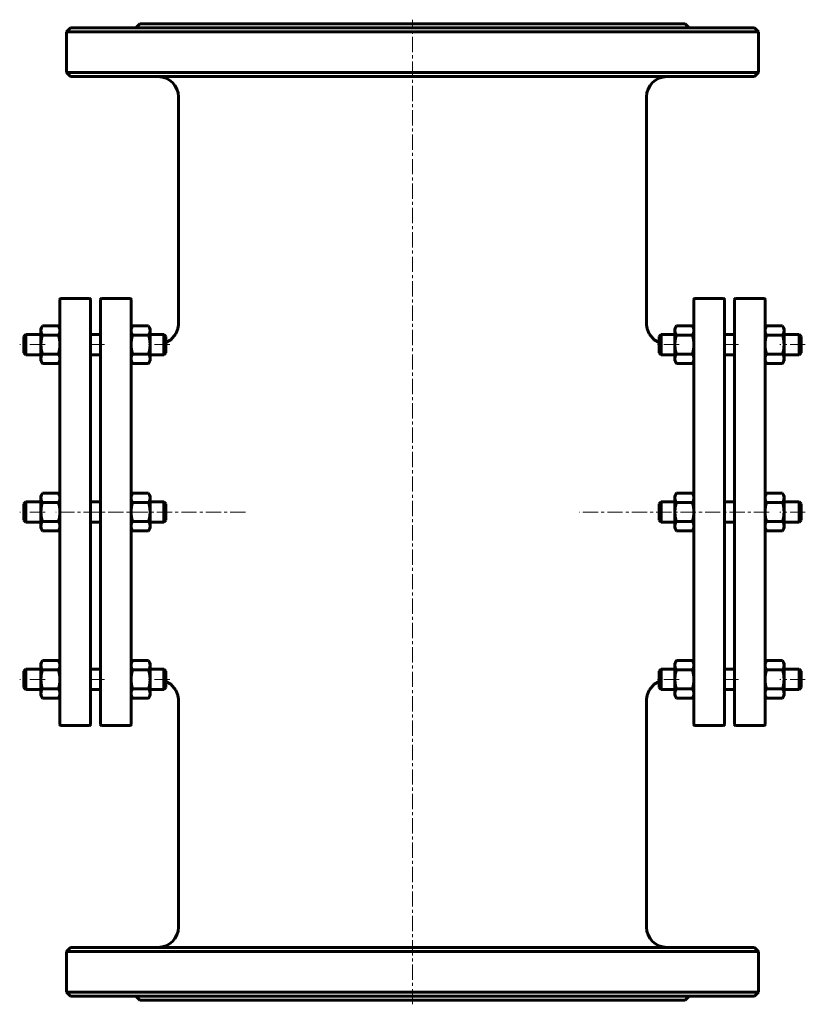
# Model space of a CAD drawing. Header units: millimetres. Extents: x 247 to 633, y -46 to 438.
import ezdxf

# ---------------------------------------------------------------- set-up
doc = ezdxf.new("R2010")
doc.units = ezdxf.units.MM
doc.linetypes.add('K5LT_AXLED', pattern=[12, 7.5, -1.5, 1.5, -1.5])
doc.linetypes.add('K5LT_BASIC', pattern=[0])
doc.layers.add('Системный слой (1)', color=7, linetype='Continuous', true_color=0x6c6c6c)

# ---------------------------------------------------------------- blocks, each defined once
blk = doc.blocks.new('U0')
at = {"layer": 'Системный слой (1)', "linetype": 'K5LT_BASIC', "lineweight": 60}
for p, q in [((266.22, 122.92), (266.22, 122.93)), ((266.62, 122.11), (266.22, 122.92)), ((266.85, 121.36), (266.62, 122.11)), ((266.93, 120.62), (266.85, 121.36))]:
    blk.add_line(p, q, dxfattribs=at)
blk = doc.blocks.new('U1')
at = {"layer": 'Системный слой (1)', "linetype": 'K5LT_BASIC', "lineweight": 60}
for p, q in [((257.71, 121.36), (257.63, 120.62)), ((257.94, 122.11), (257.71, 121.36)), ((258.35, 122.92), (257.94, 122.11)), ((258.35, 122.93), (258.35, 122.92))]:
    blk.add_line(p, q, dxfattribs=at)
blk = doc.blocks.new('U2')
at = {"layer": 'Системный слой (1)', "linetype": 'K5LT_BASIC', "lineweight": 60}
for p, q in [((613.51, 285.9), (613.43, 285.16)), ((613.74, 286.66), (613.51, 285.9)), ((614.15, 287.47), (613.74, 286.66)), ((614.15, 287.47), (614.15, 287.47))]:
    blk.add_line(p, q, dxfattribs=at)
blk = doc.blocks.new('U3')
at = {"layer": 'Системный слой (1)', "linetype": 'K5LT_BASIC', "lineweight": 60}
for p, q in [((622.42, 286.66), (622.02, 287.47)), ((622.02, 287.47), (622.02, 287.47)), ((622.65, 285.9), (622.42, 286.66)), ((622.73, 285.16), (622.65, 285.9))]:
    blk.add_line(p, q, dxfattribs=at)
blk = doc.blocks.new('U4')
at = {"layer": 'Системный слой (1)', "linetype": 'K5LT_BASIC', "lineweight": 60}
for p, q in [((310.92, 286.66), (310.52, 287.47)), ((310.52, 287.47), (310.52, 287.47)), ((311.15, 285.9), (310.92, 286.66)), ((311.23, 285.16), (311.15, 285.9))]:
    blk.add_line(p, q, dxfattribs=at)
blk = doc.blocks.new('U5')
at = {"layer": 'Системный слой (1)', "linetype": 'K5LT_BASIC', "lineweight": 60}
for p, q in [((302.01, 285.9), (301.93, 285.16)), ((302.24, 286.66), (302.01, 285.9)), ((302.64, 287.47), (302.24, 286.66)), ((302.65, 287.47), (302.64, 287.47))]:
    blk.add_line(p, q, dxfattribs=at)
blk = doc.blocks.new('U6')
at = {"layer": 'Системный слой (1)', "linetype": 'K5LT_BASIC', "lineweight": 60}
for p, q in [((257.71, 203.63), (257.63, 202.89)), ((257.94, 204.38), (257.71, 203.63)), ((258.35, 205.19), (257.94, 204.38)), ((258.35, 205.2), (258.35, 205.19))]:
    blk.add_line(p, q, dxfattribs=at)
blk = doc.blocks.new('U7')
at = {"layer": 'Системный слой (1)', "linetype": 'K5LT_BASIC', "lineweight": 60}
for p, q in [((266.22, 205.19), (266.22, 205.2)), ((266.62, 204.38), (266.22, 205.19)), ((266.85, 203.63), (266.62, 204.38)), ((266.93, 202.89), (266.85, 203.63))]:
    blk.add_line(p, q, dxfattribs=at)
blk = doc.blocks.new('U8')
at = {"layer": 'Системный слой (1)', "linetype": 'K5LT_BASIC', "lineweight": 60}
for p, q in [((613.51, 203.63), (613.43, 202.89)), ((613.74, 204.38), (613.51, 203.63)), ((614.15, 205.2), (613.74, 204.38)), ((614.15, 205.2), (614.15, 205.2))]:
    blk.add_line(p, q, dxfattribs=at)
blk = doc.blocks.new('U9')
at = {"layer": 'Системный слой (1)', "linetype": 'K5LT_BASIC', "lineweight": 60}
for p, q in [((622.42, 204.38), (622.02, 205.2)), ((622.02, 205.2), (622.02, 205.2)), ((622.65, 203.63), (622.42, 204.38)), ((622.73, 202.89), (622.65, 203.63))]:
    blk.add_line(p, q, dxfattribs=at)
blk = doc.blocks.new('U10')
at = {"layer": 'Системный слой (1)', "linetype": 'K5LT_BASIC', "lineweight": 60}
for p, q in [((622.02, 122.92), (622.02, 122.93)), ((622.42, 122.11), (622.02, 122.92)), ((622.65, 121.36), (622.42, 122.11)), ((622.73, 120.62), (622.65, 121.36))]:
    blk.add_line(p, q, dxfattribs=at)
blk = doc.blocks.new('U11')
at = {"layer": 'Системный слой (1)', "linetype": 'K5LT_BASIC', "lineweight": 60}
for p, q in [((613.51, 121.36), (613.43, 120.62)), ((613.74, 122.11), (613.51, 121.36)), ((614.15, 122.92), (613.74, 122.11)), ((614.15, 122.93), (614.15, 122.92))]:
    blk.add_line(p, q, dxfattribs=at)
blk = doc.blocks.new('U12')
at = {"layer": 'Системный слой (1)', "linetype": 'K5LT_BASIC', "lineweight": 60}
for p, q in [((257.71, 285.9), (257.63, 285.16)), ((257.94, 286.66), (257.71, 285.9)), ((258.35, 287.47), (257.94, 286.66)), ((258.35, 287.47), (258.35, 287.47))]:
    blk.add_line(p, q, dxfattribs=at)
blk = doc.blocks.new('U13')
at = {"layer": 'Системный слой (1)', "linetype": 'K5LT_BASIC', "lineweight": 60}
for p, q in [((266.62, 286.66), (266.22, 287.47)), ((266.22, 287.47), (266.22, 287.47)), ((266.85, 285.9), (266.62, 286.66)), ((266.93, 285.16), (266.85, 285.9))]:
    blk.add_line(p, q, dxfattribs=at)
blk = doc.blocks.new('U14')
at = {"layer": 'Системный слой (1)', "linetype": 'K5LT_BASIC', "lineweight": 60}
for p, q in [((310.52, 122.92), (310.52, 122.93)), ((310.92, 122.11), (310.52, 122.92)), ((311.15, 121.36), (310.92, 122.11)), ((311.23, 120.62), (311.15, 121.36))]:
    blk.add_line(p, q, dxfattribs=at)
blk = doc.blocks.new('U15')
at = {"layer": 'Системный слой (1)', "linetype": 'K5LT_BASIC', "lineweight": 60}
for p, q in [((302.01, 121.36), (301.93, 120.62)), ((302.24, 122.11), (302.01, 121.36)), ((302.64, 122.92), (302.24, 122.11)), ((302.65, 122.93), (302.64, 122.92))]:
    blk.add_line(p, q, dxfattribs=at)
blk = doc.blocks.new('U16')
at = {"layer": 'Системный слой (1)', "linetype": 'K5LT_BASIC', "lineweight": 60}
for p, q in [((302.01, 203.63), (301.93, 202.89)), ((302.24, 204.38), (302.01, 203.63)), ((302.64, 205.19), (302.24, 204.38)), ((302.65, 205.2), (302.64, 205.19))]:
    blk.add_line(p, q, dxfattribs=at)
blk = doc.blocks.new('U17')
at = {"layer": 'Системный слой (1)', "linetype": 'K5LT_BASIC', "lineweight": 60}
for p, q in [((310.52, 205.19), (310.52, 205.2)), ((310.92, 204.38), (310.52, 205.19)), ((311.15, 203.63), (310.92, 204.38)), ((311.23, 202.89), (311.15, 203.63))]:
    blk.add_line(p, q, dxfattribs=at)
blk = doc.blocks.new('U18')
at = {"layer": 'Системный слой (1)', "linetype": 'K5LT_BASIC', "lineweight": 60}
for p, q in [((555.18, 288.46), (555.18, 288.46)), ((555.18, 288.46), (555.18, 288.46)), ((555.18, 288.46), (555.18, 288.46)), ((555.18, 288.46), (555.18, 288.45)), ((555.18, 288.45), (555.18, 288.45)), ((555.18, 288.45), (555.18, 288.45)), ((555.18, 288.45), (555.18, 288.45)), ((555.18, 288.45), (555.18, 288.44)), ((555.18, 288.44), (555.18, 288.43)), ((555.18, 288.43), (555.18, 288.41)), ((555.18, 288.41), (555.18, 288.38)), ((555.18, 288.38), (555.18, 288.3)), ((555.18, 288.3), (555.19, 288.14)), ((555.19, 288.14), (555.2, 287.82)), ((555.2, 287.82), (555.26, 287.19)), ((555.26, 287.19), (555.5, 285.95)), ((555.5, 285.95), (556.44, 283.61)), ((556.44, 283.61), (558.98, 280.62)), ((558.98, 280.62), (561.43, 279.2))]:
    blk.add_line(p, q, dxfattribs=at)
blk = doc.blocks.new('U19')
at = {"layer": 'Системный слой (1)', "linetype": 'K5LT_BASIC', "lineweight": 60}
for p, q in [((558.98, 111.3), (561.43, 112.72)), ((555.5, 105.97), (556.44, 108.31)), ((556.44, 108.31), (558.98, 111.3)), ((555.18, 103.62), (555.19, 103.78)), ((555.18, 103.54), (555.18, 103.62)), ((555.18, 103.51), (555.18, 103.54)), ((555.18, 103.49), (555.18, 103.51)), ((555.18, 103.48), (555.18, 103.49)), ((555.18, 103.47), (555.18, 103.48)), ((555.18, 103.46), (555.18, 103.47)), ((555.18, 103.47), (555.18, 103.47)), ((555.18, 103.47), (555.18, 103.47)), ((555.18, 103.47), (555.18, 103.47)), ((555.18, 103.46), (555.18, 103.46)), ((555.18, 103.46), (555.18, 103.46)), ((555.18, 103.46), (555.18, 103.46)), ((555.19, 103.78), (555.2, 104.1)), ((555.2, 104.1), (555.26, 104.73)), ((555.26, 104.73), (555.5, 105.97))]:
    blk.add_line(p, q, dxfattribs=at)
blk = doc.blocks.new('U20')
at = {"layer": 'Системный слой (1)', "linetype": 'K5LT_BASIC', "lineweight": 60}
for p, q in [((324.86, 285.95), (323.92, 283.6)), ((325.1, 287.19), (324.86, 285.95)), ((325.16, 287.82), (325.1, 287.19)), ((325.18, 288.14), (325.16, 287.82)), ((325.18, 288.46), (325.18, 288.46)), ((325.18, 288.46), (325.18, 288.46)), ((325.18, 288.46), (325.18, 288.46)), ((325.18, 288.46), (325.18, 288.45)), ((325.18, 288.45), (325.18, 288.45)), ((325.18, 288.45), (325.18, 288.45)), ((325.18, 288.45), (325.18, 288.45)), ((325.18, 288.45), (325.18, 288.44)), ((325.18, 288.44), (325.18, 288.43)), ((325.18, 288.43), (325.18, 288.41)), ((325.18, 288.41), (325.18, 288.38)), ((325.18, 288.38), (325.18, 288.3)), ((325.18, 288.3), (325.18, 288.14)), ((323.92, 283.6), (321.38, 280.61)), ((321.38, 280.61), (318.93, 279.2))]:
    blk.add_line(p, q, dxfattribs=at)
blk = doc.blocks.new('U21')
at = {"layer": 'Системный слой (1)', "linetype": 'K5LT_BASIC', "lineweight": 60}
for p, q in [((555.18, 288.37), (555.18, 399.96)), ((555.18, -8.04), (555.18, 103.46))]:
    blk.add_line(p, q, dxfattribs=at)
blk = doc.blocks.new('U22')
at = {"layer": 'Системный слой (1)', "linetype": 'K5LT_BASIC', "lineweight": 60}
for p, q in [((321.38, 111.3), (318.93, 112.72)), ((323.92, 108.31), (321.38, 111.3)), ((324.86, 105.97), (323.92, 108.31)), ((325.1, 104.73), (324.86, 105.97)), ((325.16, 104.1), (325.1, 104.73)), ((325.18, 103.78), (325.16, 104.1)), ((325.18, 103.62), (325.18, 103.78)), ((325.18, 103.54), (325.18, 103.62)), ((325.18, 103.51), (325.18, 103.54)), ((325.18, 103.49), (325.18, 103.51)), ((325.18, 103.48), (325.18, 103.49)), ((325.18, 103.47), (325.18, 103.48)), ((325.18, 103.46), (325.18, 103.47)), ((325.18, 103.47), (325.18, 103.47)), ((325.18, 103.47), (325.18, 103.47)), ((325.18, 103.47), (325.18, 103.47)), ((325.18, 103.46), (325.18, 103.46)), ((325.18, 103.46), (325.18, 103.46)), ((325.18, 103.46), (325.18, 103.46))]:
    blk.add_line(p, q, dxfattribs=at)

msp = doc.modelspace()

# ---------------------------------------------------------------- linework, layer by layer
at = {"layer": 'Системный слой (1)', "linetype": 'K5LT_BASIC', "lineweight": 60}
for p, q in [((306.18, 435.96), (304.18, 433.96)), ((306.18, 435.96), (574.18, 435.96)), ((574.18, 435.96), (576.18, 433.96)), ((272.18, 433.96), (270.18, 431.96)), ((270.18, 411.96), (270.18, 431.96)), ((270.18, 431.96), (610.18, 431.96)), ((272.18, 433.96), (608.18, 433.96)), ((608.18, 433.96), (610.18, 431.96)), ((610.18, 411.96), (610.18, 431.96)), ((610.18, 411.96), (270.18, 411.96)), ((272.18, 409.96), (270.18, 411.96)), ((608.18, 409.96), (610.18, 411.96)), ((272.18, 409.96), (608.18, 409.96)), ((325.18, 288.46), (325.18, 399.96)), ((266.93, 91.46), (266.93, 300.46)), ((267.43, 300.96), (281.43, 300.96)), ((281.93, 300.46), (281.93, 91.46)), ((286.93, 91.46), (286.93, 300.46)), ((301.43, 300.96), (287.43, 300.96)), ((301.93, 300.46), (301.93, 91.46)), ((578.43, 300.46), (578.43, 91.46)), ((592.93, 300.96), (578.93, 300.96)), ((593.43, 91.46), (593.43, 300.46)), ((598.43, 300.46), (598.43, 91.46)), ((598.93, 300.96), (612.93, 300.96)), ((613.43, 91.46), (613.43, 300.46)), ((257.63, 286.23), (258.35, 287.47)), ((257.63, 285.16), (257.63, 286.23)), ((258.35, 287.47), (266.22, 287.47)), ((266.93, 286.23), (266.22, 287.47)), ((301.93, 286.23), (302.64, 287.47)), ((302.65, 287.47), (310.52, 287.47)), ((311.23, 286.23), (310.52, 287.47)), ((311.23, 286.23), (311.23, 285.16)), ((569.13, 286.23), (569.85, 287.47)), ((569.13, 285.16), (569.13, 286.23)), ((569.85, 287.47), (577.72, 287.47)), ((578.43, 286.23), (577.72, 287.47)), ((613.43, 286.23), (614.15, 287.47)), ((614.15, 287.47), (622.02, 287.47)), ((622.73, 286.23), (622.02, 287.47)), ((622.73, 286.23), (622.73, 285.16)), ((249.18, 282.23), (250.18, 283.23)), ((249.18, 274.23), (249.18, 282.23)), ((250.18, 283.23), (250.18, 273.23)), ((250.18, 283.23), (257.63, 283.23)), ((257.63, 278.24), (257.63, 285.16)), ((258.35, 282.86), (266.22, 282.86)), ((281.93, 283.23), (286.93, 283.23)), ((302.65, 282.86), (310.52, 282.86)), ((311.23, 285.16), (311.23, 278.24)), ((311.23, 283.23), (317.93, 283.23)), ((318.93, 282.23), (317.93, 283.23)), ((317.93, 273.23), (317.93, 283.23)), ((318.93, 282.23), (318.93, 274.23)), ((561.43, 282.23), (562.43, 283.23)), ((561.43, 282.23), (561.43, 274.23)), ((562.43, 283.23), (569.13, 283.23)), ((562.43, 273.23), (562.43, 283.23)), ((569.13, 278.23), (569.13, 285.16)), ((569.85, 282.85), (577.72, 282.85)), ((593.43, 283.23), (598.43, 283.23)), ((614.15, 282.86), (622.02, 282.86)), ((622.73, 285.16), (622.73, 278.24)), ((622.73, 283.23), (630.18, 283.23)), ((631.18, 282.23), (630.18, 283.23)), ((630.18, 283.23), (630.18, 273.23)), ((631.18, 274.23), (631.18, 282.23)), ((257.63, 271.31), (257.63, 278.24)), ((311.23, 278.24), (311.23, 271.31)), ((569.13, 271.3), (569.13, 278.23)), ((622.73, 278.24), (622.73, 271.31)), ((249.18, 274.23), (250.18, 273.23)), ((250.18, 273.23), (257.63, 273.23)), ((257.63, 270.23), (257.63, 271.31)), ((258.35, 273.62), (266.22, 273.62)), ((281.93, 273.23), (286.93, 273.23)), ((302.65, 273.62), (310.52, 273.62)), ((311.23, 273.23), (317.93, 273.23)), ((311.23, 271.31), (311.23, 270.23)), ((318.93, 274.23), (317.93, 273.23)), ((561.43, 274.23), (562.43, 273.23)), ((562.43, 273.23), (569.13, 273.23)), ((569.13, 270.23), (569.13, 271.3)), ((569.85, 273.61), (577.72, 273.61)), ((593.43, 273.23), (598.43, 273.23)), ((614.15, 273.62), (622.02, 273.62)), ((622.73, 273.23), (630.18, 273.23)), ((622.73, 271.31), (622.73, 270.23)), ((631.18, 274.23), (630.18, 273.23)), ((257.63, 270.23), (258.35, 269)), ((258.35, 269), (258.35, 269)), ((258.35, 269), (266.22, 269)), ((266.93, 270.23), (266.22, 269)), ((266.22, 269), (266.22, 269)), ((301.93, 270.23), (302.64, 269)), ((302.65, 269), (302.64, 269)), ((302.65, 269), (310.52, 269)), ((311.23, 270.23), (310.52, 269)), ((310.52, 269), (310.52, 269)), ((569.13, 270.23), (569.85, 269)), ((569.85, 269), (577.72, 269)), ((578.43, 270.23), (577.72, 269)), ((613.43, 270.23), (614.15, 269)), ((614.15, 269), (614.15, 269)), ((614.15, 269), (622.02, 269)), ((622.73, 270.23), (622.02, 269)), ((622.02, 269), (622.02, 269)), ((257.63, 203.96), (258.35, 205.19)), ((257.63, 202.89), (257.63, 203.96)), ((258.35, 205.2), (266.22, 205.2)), ((266.93, 203.96), (266.22, 205.19)), ((301.93, 203.96), (302.64, 205.19)), ((302.65, 205.2), (310.52, 205.2)), ((311.23, 203.96), (310.52, 205.19)), ((311.23, 203.96), (311.23, 202.89)), ((569.13, 203.96), (569.85, 205.2)), ((569.13, 202.89), (569.13, 203.96)), ((569.85, 205.2), (577.72, 205.2)), ((578.43, 203.96), (577.72, 205.2)), ((613.43, 203.96), (614.15, 205.2)), ((614.15, 205.2), (622.02, 205.2)), ((622.73, 203.96), (622.02, 205.2)), ((622.73, 203.96), (622.73, 202.89)), ((249.18, 199.96), (250.18, 200.96)), ((249.18, 191.96), (249.18, 199.96)), ((250.18, 200.96), (250.18, 190.96)), ((250.18, 200.96), (257.63, 200.96)), ((257.63, 195.97), (257.63, 202.89)), ((258.35, 200.58), (266.22, 200.58)), ((281.93, 200.96), (286.93, 200.96)), ((302.65, 200.59), (310.52, 200.59)), ((311.23, 202.89), (311.23, 195.97)), ((311.23, 200.96), (317.93, 200.96)), ((317.93, 190.96), (317.93, 200.96)), ((318.93, 199.96), (317.93, 200.96)), ((318.93, 199.96), (318.93, 191.96)), ((561.43, 199.96), (562.43, 200.96)), ((561.43, 199.96), (561.43, 191.96)), ((562.43, 200.96), (569.13, 200.96)), ((562.43, 190.96), (562.43, 200.96)), ((569.13, 195.96), (569.13, 202.89)), ((569.85, 200.58), (577.72, 200.58)), ((593.43, 200.96), (598.43, 200.96)), ((614.15, 200.58), (622.02, 200.58)), ((622.73, 202.89), (622.73, 195.96)), ((622.73, 200.96), (630.18, 200.96)), ((631.18, 199.96), (630.18, 200.96)), ((630.18, 200.96), (630.18, 190.96)), ((631.18, 191.96), (631.18, 199.96)), ((257.63, 189.03), (257.63, 195.97)), ((311.23, 195.97), (311.23, 189.04)), ((569.13, 189.03), (569.13, 195.96)), ((622.73, 195.96), (622.73, 189.03)), ((249.18, 191.96), (250.18, 190.96)), ((250.18, 190.96), (257.63, 190.96)), ((257.63, 187.96), (257.63, 189.03)), ((258.35, 191.35), (266.22, 191.35)), ((281.93, 190.96), (286.93, 190.96)), ((302.65, 191.35), (310.52, 191.35)), ((311.23, 190.96), (317.93, 190.96)), ((311.23, 189.04), (311.23, 187.96)), ((318.93, 191.96), (317.93, 190.96)), ((561.43, 191.96), (562.43, 190.96)), ((562.43, 190.96), (569.13, 190.96)), ((569.13, 187.96), (569.13, 189.03)), ((569.85, 191.34), (577.72, 191.34)), ((593.43, 190.96), (598.43, 190.96)), ((614.15, 191.35), (622.02, 191.35)), ((622.73, 190.96), (630.18, 190.96)), ((622.73, 189.03), (622.73, 187.96)), ((631.18, 191.96), (630.18, 190.96)), ((257.63, 187.96), (258.35, 186.73)), ((258.35, 186.72), (258.35, 186.73)), ((258.35, 186.72), (266.22, 186.72)), ((266.93, 187.96), (266.22, 186.73)), ((266.22, 186.73), (266.22, 186.73)), ((266.22, 186.73), (266.22, 186.72)), ((301.93, 187.96), (302.64, 186.73)), ((302.65, 186.72), (302.64, 186.73)), ((302.65, 186.72), (310.52, 186.72)), ((311.23, 187.96), (310.52, 186.73)), ((310.52, 186.73), (310.52, 186.72)), ((569.13, 187.96), (569.85, 186.72)), ((569.85, 186.72), (577.72, 186.72)), ((578.43, 187.96), (577.72, 186.72)), ((613.43, 187.96), (614.15, 186.73)), ((614.15, 186.73), (614.15, 186.73)), ((614.15, 186.72), (614.15, 186.73)), ((614.15, 186.72), (622.02, 186.72)), ((622.73, 187.96), (622.02, 186.73)), ((622.02, 186.73), (622.02, 186.73)), ((622.02, 186.73), (622.02, 186.72)), ((257.63, 121.69), (258.35, 122.92)), ((257.63, 120.62), (257.63, 121.69)), ((258.35, 122.93), (266.22, 122.93)), ((266.93, 121.69), (266.22, 122.92)), ((301.93, 121.69), (302.64, 122.92)), ((302.65, 122.93), (310.52, 122.93)), ((311.23, 121.69), (310.52, 122.92)), ((311.23, 121.69), (311.23, 120.62)), ((569.13, 121.69), (569.85, 122.93)), ((569.13, 120.62), (569.13, 121.69)), ((569.85, 122.93), (577.72, 122.93)), ((578.43, 121.69), (577.72, 122.93)), ((613.43, 121.69), (614.15, 122.92)), ((614.15, 122.93), (622.02, 122.93)), ((622.73, 121.69), (622.02, 122.92)), ((622.73, 121.69), (622.73, 120.62)), ((249.18, 117.69), (250.18, 118.69)), ((249.18, 109.69), (249.18, 117.69)), ((250.18, 118.69), (257.63, 118.69)), ((250.18, 118.69), (250.18, 108.69)), ((257.63, 113.69), (257.63, 120.62)), ((258.35, 118.31), (266.22, 118.31)), ((281.93, 118.69), (286.93, 118.69)), ((302.65, 118.31), (310.52, 118.31)), ((311.23, 120.62), (311.23, 113.69)), ((311.23, 118.69), (317.93, 118.69)), ((318.93, 117.69), (317.93, 118.69)), ((317.93, 108.69), (317.93, 118.69)), ((318.93, 117.69), (318.93, 109.69)), ((561.43, 117.69), (562.43, 118.69)), ((561.43, 117.69), (561.43, 109.69)), ((562.43, 108.69), (562.43, 118.69)), ((562.43, 118.69), (569.13, 118.69)), ((569.13, 113.69), (569.13, 120.62)), ((569.85, 118.31), (577.72, 118.31)), ((593.43, 118.69), (598.43, 118.69)), ((614.15, 118.31), (622.02, 118.31)), ((622.73, 120.62), (622.73, 113.69)), ((622.73, 118.69), (630.18, 118.69)), ((630.18, 118.69), (630.18, 108.69)), ((631.18, 117.69), (630.18, 118.69)), ((631.18, 109.69), (631.18, 117.69)), ((257.63, 106.76), (257.63, 113.69)), ((311.23, 113.69), (311.23, 106.76)), ((569.13, 106.76), (569.13, 113.69)), ((622.73, 113.69), (622.73, 106.76)), ((249.18, 109.69), (250.18, 108.69)), ((250.18, 108.69), (257.63, 108.69)), ((257.63, 105.69), (257.63, 106.76)), ((258.35, 109.07), (266.22, 109.07)), ((281.93, 108.69), (286.93, 108.69)), ((302.65, 109.08), (310.52, 109.08)), ((311.23, 108.69), (317.93, 108.69)), ((311.23, 106.76), (311.23, 105.69)), ((318.93, 109.69), (317.93, 108.69)), ((561.43, 109.69), (562.43, 108.69)), ((562.43, 108.69), (569.13, 108.69)), ((569.13, 105.69), (569.13, 106.76)), ((569.85, 109.07), (577.72, 109.07)), ((593.43, 108.69), (598.43, 108.69)), ((614.15, 109.07), (622.02, 109.07)), ((622.73, 108.69), (630.18, 108.69)), ((622.73, 106.76), (622.73, 105.69)), ((631.18, 109.69), (630.18, 108.69)), ((257.63, 105.69), (258.35, 104.45)), ((258.35, 104.45), (258.35, 104.45)), ((258.35, 104.45), (266.22, 104.45)), ((266.93, 105.69), (266.22, 104.45)), ((266.22, 104.45), (266.22, 104.45)), ((301.93, 105.69), (302.64, 104.45)), ((302.65, 104.45), (302.64, 104.45)), ((302.65, 104.45), (310.52, 104.45)), ((311.23, 105.69), (310.52, 104.45)), ((310.52, 104.45), (310.52, 104.45)), ((325.18, -8.04), (325.18, 103.46)), ((569.13, 105.69), (569.85, 104.45)), ((569.85, 104.45), (577.72, 104.45)), ((578.43, 105.69), (577.72, 104.45)), ((613.43, 105.69), (614.15, 104.45)), ((614.15, 104.45), (622.02, 104.45)), ((614.15, 104.45), (614.15, 104.45)), ((622.73, 105.69), (622.02, 104.45)), ((622.02, 104.45), (622.02, 104.45)), ((267.43, 90.96), (281.43, 90.96)), ((301.43, 90.96), (287.43, 90.96)), ((592.93, 90.96), (578.93, 90.96)), ((598.93, 90.96), (612.93, 90.96)), ((272.18, -18.04), (270.18, -20.04)), ((608.18, -18.04), (272.18, -18.04)), ((608.18, -18.04), (610.18, -20.04)), ((270.18, -40.04), (270.18, -20.04)), ((270.18, -20.04), (610.18, -20.04)), ((610.18, -40.04), (610.18, -20.04)), ((610.18, -40.04), (270.18, -40.04)), ((272.18, -42.04), (270.18, -40.04)), ((272.18, -42.04), (608.18, -42.04)), ((306.18, -44.04), (304.18, -42.04)), ((574.18, -44.04), (576.18, -42.04)), ((608.18, -42.04), (610.18, -40.04)), ((306.18, -44.04), (574.18, -44.04))]:
    msp.add_line(p, q, dxfattribs=at)
at = {"layer": 'Системный слой (1)', "linetype": 'K5LT_AXLED', "lineweight": 18}
for p, q in [((440.18, -46.04), (440.18, 437.96)), ((259.63, 278.23), (247.18, 278.23)), ((288.93, 278.23), (279.93, 278.23)), ((320.93, 278.23), (309.23, 278.23)), ((571.13, 278.23), (559.43, 278.23)), ((600.43, 278.23), (591.43, 278.23)), ((633.18, 278.23), (620.73, 278.23)), ((259.63, 195.96), (247.18, 195.96)), ((358.11, 195.96), (264.93, 195.96)), ((615.43, 195.96), (522.26, 195.96)), ((633.18, 195.96), (620.73, 195.96)), ((259.63, 113.69), (247.18, 113.69)), ((288.93, 113.69), (279.93, 113.69)), ((320.93, 113.69), (309.23, 113.69)), ((571.13, 113.69), (559.43, 113.69)), ((600.43, 113.69), (591.43, 113.69)), ((633.18, 113.69), (620.73, 113.69))]:
    msp.add_line(p, q, dxfattribs=at)
at = {"layer": 'Системный слой (1)', "linetype": 'K5LT_BASIC', "lineweight": 60}
for centre, radius, start, end in [((315.18, 399.96), 10, 0, 90), ((565.18, 399.96), 10, 90, 180), ((267.43, 300.46), 0.5, 90, 180), ((281.43, 300.46), 0.5, 0, 90), ((287.43, 300.46), 0.5, 90, 180), ((301.43, 300.46), 0.5, 0, 90), ((578.93, 300.46), 0.5, 90, 180), ((592.93, 300.46), 0.5, 0, 90), ((598.93, 300.46), 0.5, 90, 180), ((612.93, 300.46), 0.5, 0, 90), ((267.43, 91.46), 0.5, 180, 270), ((281.43, 91.46), 0.5, 270, 0), ((287.43, 91.46), 0.5, 180, 270), ((301.43, 91.46), 0.5, 270, 0), ((578.93, 91.46), 0.5, 180, 270), ((592.93, 91.46), 0.5, 270, 0), ((598.93, 91.46), 0.5, 180, 270), ((612.93, 91.46), 0.5, 270, 0), ((315.18, -8.04), 10, 270, 0), ((565.18, -8.04), 10, 180, 270)]:
    msp.add_arc(centre, radius, start, end, dxfattribs=at)
for points in [[(569.85, 287.47), (569.13, 286.23), (569.13, 285.16)], [(578.43, 285.16), (578.43, 286.23), (577.72, 287.47)], [(257.63, 285.16), (257.63, 284.09), (258.35, 282.86)], [(258.35, 282.86), (257.63, 280.38), (257.63, 278.24)], [(266.22, 282.86), (266.93, 284.09), (266.93, 285.16)], [(266.93, 278.24), (266.93, 280.38), (266.22, 282.86)], [(301.93, 285.16), (301.93, 284.09), (302.65, 282.86)], [(302.65, 282.86), (301.93, 280.38), (301.93, 278.24)], [(310.52, 282.86), (311.23, 284.09), (311.23, 285.16)], [(311.23, 278.24), (311.23, 280.38), (310.52, 282.86)], [(569.13, 285.16), (569.13, 284.09), (569.85, 282.85)], [(569.85, 282.85), (569.13, 280.38), (569.13, 278.23)], [(577.72, 282.85), (578.43, 284.09), (578.43, 285.16)], [(578.43, 278.23), (578.43, 280.38), (577.72, 282.85)], [(613.43, 285.16), (613.43, 284.09), (614.15, 282.86)], [(614.15, 282.86), (613.43, 280.38), (613.43, 278.24)], [(622.02, 282.86), (622.73, 284.09), (622.73, 285.16)], [(622.73, 278.24), (622.73, 280.38), (622.02, 282.86)], [(257.63, 278.24), (257.63, 276.09), (258.35, 273.62)], [(266.22, 273.62), (266.93, 276.09), (266.93, 278.24)], [(301.93, 278.24), (301.93, 276.1), (302.65, 273.62)], [(310.52, 273.62), (311.23, 276.1), (311.23, 278.24)], [(569.13, 278.23), (569.13, 276.09), (569.85, 273.61)], [(577.72, 273.61), (578.43, 276.09), (578.43, 278.23)], [(613.43, 278.24), (613.43, 276.09), (614.15, 273.62)], [(622.02, 273.62), (622.73, 276.09), (622.73, 278.24)], [(258.35, 273.62), (257.63, 272.38), (257.63, 271.31)], [(257.63, 271.31), (257.63, 270.23), (258.35, 269)], [(266.93, 271.31), (266.93, 272.38), (266.22, 273.62)], [(266.22, 269), (266.93, 270.23), (266.93, 271.31)], [(302.65, 273.62), (301.93, 272.38), (301.93, 271.31)], [(301.93, 271.31), (301.93, 270.23), (302.65, 269)], [(311.23, 271.31), (311.23, 272.38), (310.52, 273.62)], [(310.52, 269), (311.23, 270.23), (311.23, 271.31)], [(569.85, 273.61), (569.13, 272.38), (569.13, 271.3)], [(569.13, 271.3), (569.13, 270.23), (569.85, 269)], [(578.43, 271.3), (578.43, 272.38), (577.72, 273.61)], [(577.72, 269), (578.43, 270.23), (578.43, 271.3)], [(614.15, 273.62), (613.43, 272.38), (613.43, 271.31)], [(613.43, 271.31), (613.43, 270.23), (614.15, 269)], [(622.73, 271.31), (622.73, 272.38), (622.02, 273.62)], [(622.02, 269), (622.73, 270.23), (622.73, 271.31)], [(569.85, 205.2), (569.13, 203.96), (569.13, 202.89)], [(578.43, 202.89), (578.43, 203.96), (577.72, 205.2)], [(257.63, 202.89), (257.63, 201.82), (258.35, 200.58)], [(258.35, 200.58), (257.63, 198.11), (257.63, 195.97)], [(266.22, 200.58), (266.93, 201.82), (266.93, 202.89)], [(266.93, 195.97), (266.93, 198.11), (266.22, 200.58)], [(301.93, 202.89), (301.93, 201.82), (302.65, 200.59)], [(302.65, 200.59), (301.93, 198.11), (301.93, 195.97)], [(310.52, 200.59), (311.23, 201.82), (311.23, 202.89)], [(311.23, 195.97), (311.23, 198.11), (310.52, 200.59)], [(569.13, 202.89), (569.13, 201.82), (569.85, 200.58)], [(569.85, 200.58), (569.13, 198.1), (569.13, 195.96)], [(577.72, 200.58), (578.43, 201.82), (578.43, 202.89)], [(578.43, 195.96), (578.43, 198.1), (577.72, 200.58)], [(613.43, 202.89), (613.43, 201.82), (614.15, 200.58)], [(614.15, 200.58), (613.43, 198.11), (613.43, 195.96)], [(622.02, 200.58), (622.73, 201.82), (622.73, 202.89)], [(622.73, 195.96), (622.73, 198.11), (622.02, 200.58)], [(257.63, 195.97), (257.63, 193.82), (258.35, 191.35)], [(266.22, 191.35), (266.93, 193.82), (266.93, 195.97)], [(301.93, 195.97), (301.93, 193.82), (302.65, 191.35)], [(310.52, 191.35), (311.23, 193.82), (311.23, 195.97)], [(569.13, 195.96), (569.13, 193.82), (569.85, 191.34)], [(577.72, 191.34), (578.43, 193.82), (578.43, 195.96)], [(613.43, 195.96), (613.43, 193.82), (614.15, 191.35)], [(622.02, 191.35), (622.73, 193.82), (622.73, 195.96)], [(258.35, 191.35), (257.63, 190.11), (257.63, 189.03)], [(257.63, 189.03), (257.63, 187.96), (258.35, 186.72)], [(266.93, 189.03), (266.93, 190.11), (266.22, 191.35)], [(266.22, 186.72), (266.93, 187.96), (266.93, 189.03)], [(302.65, 191.35), (301.93, 190.11), (301.93, 189.04)], [(301.93, 189.04), (301.93, 187.96), (302.65, 186.72)], [(311.23, 189.04), (311.23, 190.11), (310.52, 191.35)], [(310.52, 186.72), (311.23, 187.96), (311.23, 189.04)], [(569.85, 191.34), (569.13, 190.1), (569.13, 189.03)], [(569.13, 189.03), (569.13, 187.96), (569.85, 186.72)], [(578.43, 189.03), (578.43, 190.1), (577.72, 191.34)], [(577.72, 186.72), (578.43, 187.96), (578.43, 189.03)], [(614.15, 191.35), (613.43, 190.11), (613.43, 189.03)], [(613.43, 189.03), (613.43, 187.96), (614.15, 186.72)], [(622.73, 189.03), (622.73, 190.11), (622.02, 191.35)], [(622.02, 186.72), (622.73, 187.96), (622.73, 189.03)], [(569.85, 122.93), (569.13, 121.69), (569.13, 120.62)], [(578.43, 120.62), (578.43, 121.69), (577.72, 122.93)], [(257.63, 120.62), (257.63, 119.55), (258.35, 118.31)], [(258.35, 118.31), (257.63, 115.84), (257.63, 113.69)], [(266.22, 118.31), (266.93, 119.55), (266.93, 120.62)], [(266.93, 113.69), (266.93, 115.84), (266.22, 118.31)], [(301.93, 120.62), (301.93, 119.55), (302.65, 118.31)], [(302.65, 118.31), (301.93, 115.84), (301.93, 113.69)], [(310.52, 118.31), (311.23, 119.55), (311.23, 120.62)], [(311.23, 113.69), (311.23, 115.84), (310.52, 118.31)], [(569.13, 120.62), (569.13, 119.54), (569.85, 118.31)], [(569.85, 118.31), (569.13, 115.83), (569.13, 113.69)], [(577.72, 118.31), (578.43, 119.54), (578.43, 120.62)], [(578.43, 113.69), (578.43, 115.83), (577.72, 118.31)], [(613.43, 120.62), (613.43, 119.55), (614.15, 118.31)], [(614.15, 118.31), (613.43, 115.84), (613.43, 113.69)], [(622.02, 118.31), (622.73, 119.55), (622.73, 120.62)], [(622.73, 113.69), (622.73, 115.84), (622.02, 118.31)], [(257.63, 113.69), (257.63, 111.55), (258.35, 109.07)], [(266.22, 109.07), (266.93, 111.55), (266.93, 113.69)], [(301.93, 113.69), (301.93, 111.55), (302.65, 109.08)], [(310.52, 109.08), (311.23, 111.55), (311.23, 113.69)], [(569.13, 113.69), (569.13, 111.54), (569.85, 109.07)], [(577.72, 109.07), (578.43, 111.54), (578.43, 113.69)], [(613.43, 113.69), (613.43, 111.55), (614.15, 109.07)], [(622.02, 109.07), (622.73, 111.55), (622.73, 113.69)], [(258.35, 109.07), (257.63, 107.84), (257.63, 106.76)], [(257.63, 106.76), (257.63, 105.69), (258.35, 104.45)], [(266.93, 106.76), (266.93, 107.84), (266.22, 109.07)], [(266.22, 104.45), (266.93, 105.69), (266.93, 106.76)], [(302.65, 109.08), (301.93, 107.84), (301.93, 106.76)], [(301.93, 106.76), (301.93, 105.69), (302.65, 104.45)], [(311.23, 106.76), (311.23, 107.84), (310.52, 109.08)], [(310.52, 104.45), (311.23, 105.69), (311.23, 106.76)], [(569.85, 109.07), (569.13, 107.83), (569.13, 106.76)], [(569.13, 106.76), (569.13, 105.69), (569.85, 104.45)], [(578.43, 106.76), (578.43, 107.83), (577.72, 109.07)], [(577.72, 104.45), (578.43, 105.69), (578.43, 106.76)], [(614.15, 109.07), (613.43, 107.83), (613.43, 106.76)], [(613.43, 106.76), (613.43, 105.69), (614.15, 104.45)], [(622.73, 106.76), (622.73, 107.83), (622.02, 109.07)], [(622.02, 104.45), (622.73, 105.69), (622.73, 106.76)]]:
    msp.add_rational_spline(points, [1, 1.0379548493, 1], degree=2, dxfattribs=at)

# ---------------------------------------------------------------- block references
at = {"layer": 'Системный слой (1)'}
for name in ['U21', 'U12', 'U13', 'U5', 'U4', 'U20', 'U18', 'U2', 'U3', 'U6', 'U7', 'U16', 'U17', 'U8', 'U9', 'U1', 'U0', 'U15', 'U14', 'U11', 'U10', 'U22', 'U19']:
    msp.add_blockref(name, (0, 0), dxfattribs=at)

doc.saveas('drawing.dxf')
